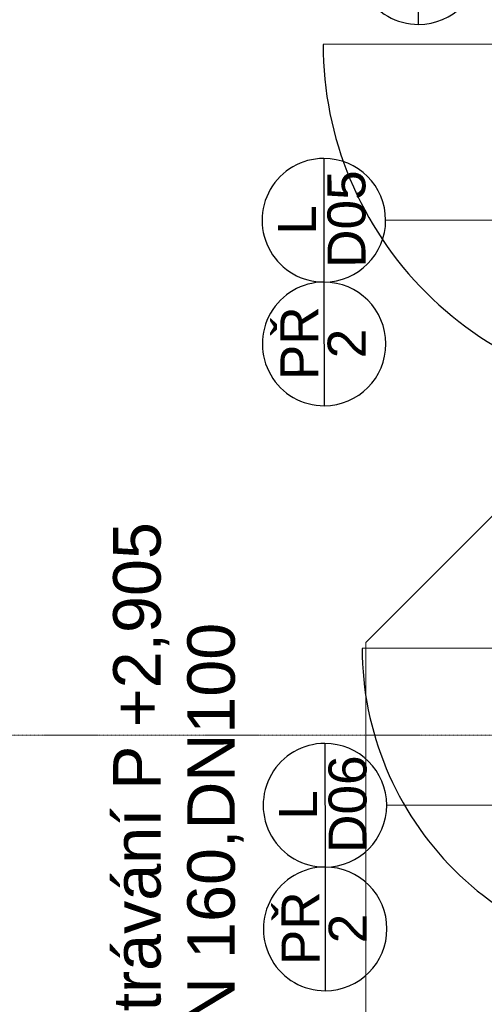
# Model space of a CAD drawing. Header units: millimetres. Extents: x -28761 to 4793, y -4271 to 20239.
# Tile 196 of 256: x -12546 to -11324, y 13847 to 16435. Entities that reach past the tile are written whole.
import ezdxf

# ---------------------------------------------------------------- set-up
doc = ezdxf.new("R2010")
doc.units = ezdxf.units.MM
doc.header["$MEASUREMENT"] = 0
doc.linetypes.add('Čerchovaná S', pattern=[3.5, 1.5, -0.85, 0.3, -0.85])
for name, color, linetype in [('5._POHLED ZÁPADNÍ_1_Anotace - SP', 7, 'Continuous'), ('5._POHLED ZÁPADNÍ_1_Nové_Otvory – Dveře', 7, 'Continuous'), ('5._POHLED ZÁPADNÍ_1_Nové_Otvory – Značky dveří', 7, 'Continuous'), ('5._POHLED ZÁPADNÍ_1_Nové_Otvory – Značky oken', 7, 'Continuous'), ('5._POHLED ZÁPADNÍ_1_Otvory – Značky dveří', 7, 'Continuous'), ('5._POHLED ZÁPADNÍ_1_TZB - kanalizace', 7, 'Continuous'), ('5._POHLED ZÁPADNÍ_1_Značky - řezy', 7, 'Continuous')]:
    doc.layers.add(name, color=color, linetype=linetype)
doc.styles.add('GENEROVANÝ_STYL_1', font='txt')

msp = doc.modelspace()

# ---------------------------------------------------------------- linework, layer by layer
at = {"layer": '5._POHLED ZÁPADNÍ_1_Nové_Otvory – Dveře', "color": 1, "linetype": 'Continuous', "lineweight": 25}
for p, q in [((-10824, 16371.5), (-11748, 16369.8)), ((-10821.1, 14783.9), (-11645.1, 14782.4))]:
    msp.add_line(p, q, dxfattribs=at)
for centre, radius in [((-10824, 16371.5), 924), ((-10821.1, 14783.9), 824)]:
    msp.add_arc(centre, radius, 180.105, 270.105, dxfattribs=at)
at = {"layer": '5._POHLED ZÁPADNÍ_1_Nové_Otvory – Značky dveří', "color": 1, "linetype": 'Continuous', "lineweight": 25}
for p, q in [((-11746, 16070.3), (-11745.4, 15745.3)), ((-11583.2, 15908.1), (-10433.2, 15910.2)), ((-11745.4, 15745.3), (-11744.8, 15420.3)), ((-11743.2, 14532.7), (-11742.6, 14207.7)), ((-11580.4, 14370.5), (-10430.4, 14372.6)), ((-11742.6, 14207.7), (-11742, 13882.7))]:
    msp.add_line(p, q, dxfattribs=at)
at = {"layer": '5._POHLED ZÁPADNÍ_1_Nové_Otvory – Značky dveří', "color": 1, "linetype": 'Continuous', "lineweight": 25, "flags": 128}
for points in [[(-11746, 16070.3, 1), (-11745.4, 15745.3, 1)], [(-11745.4, 15745.3, 1), (-11744.8, 15420.3, 1)], [(-11743.2, 14532.7, 1), (-11742.6, 14207.7, 1)], [(-11742.6, 14207.7, 1), (-11742, 13882.7, 1)]]:
    msp.add_lwpolyline(points, format="xyb", close=True, dxfattribs=at)
at = {"layer": '5._POHLED ZÁPADNÍ_1_Nové_Otvory – Značky oken', "color": 1, "linetype": 'Continuous', "lineweight": 25}
msp.add_line((-11496.6, 16422.7), (-11497.2, 16747.7), dxfattribs=at)
at = {"layer": '5._POHLED ZÁPADNÍ_1_Nové_Otvory – Značky oken', "color": 1, "linetype": 'Continuous', "lineweight": 25, "flags": 128}
msp.add_lwpolyline([(-11496.6, 16422.7, 1), (-11497.2, 16747.7, 1)], format="xyb", close=True, dxfattribs=at)
at = {"layer": '5._POHLED ZÁPADNÍ_1_TZB - kanalizace', "color": 30, "linetype": 'Continuous', "lineweight": 20, "true_color": 0xff6600}
for q in [(-11259, 15174.7), (-11635.6, 11964.3)]:
    msp.add_line((-11635.6, 14798.1), q, dxfattribs=at)
at = {"layer": '5._POHLED ZÁPADNÍ_1_Značky - řezy', "color": 154, "linetype": 'Čerchovaná S', "lineweight": 13}
msp.add_line((-25821.9, 14554.5), (-2556, 14554.5), dxfattribs=at)

# ---------------------------------------------------------------- texts
at = {"layer": '5._POHLED ZÁPADNÍ_1_Anotace - SP', "color": 1, "linetype": 'Continuous', "lineweight": 25, "insert": (-12128.4, 14257.7), "char_height": 125, "attachment_point": 5, "rotation": 90, "line_spacing_factor": 0.936149, "style": 'GENEROVANÝ_STYL_1'}
msp.add_mtext('\\A1;{\\pqc;\\fArial|b0|i0|c238|p38; odvětrávání P +2,905\\P\\pqc;\\fArial|b0|i0|c238|p38;DN \\fArial|b0|i0|c238|p38;160,\\fArial|b0|i0|c238|p38;DN\\fArial|b0|i0|c238|p38;100}', dxfattribs=at)
at = {"layer": '5._POHLED ZÁPADNÍ_1_Otvory – Značky dveří', "color": 1, "linetype": 'Continuous', "lineweight": 25, "char_height": 100, "attachment_point": 4, "rotation": 90.105, "style": 'GENEROVANÝ_STYL_1'}
for s, insert in [('\\A1;{\\pql;\\pt0;\\fArial|b0|i0|c238|p38;D05}', (-11685.4, 15782.7)), ('\\A1;{\\pql;\\pt0;\\fArial|b0|i0|c238|p38;L}', (-11816.3, 15869.7)), ('\\A1;{\\pql;\\pt0;\\fArial|b0|i0|c238|p38;PŘ}', (-11810, 15487.6)), ('\\A1;{\\pql;\\pt0;\\fArial|b0|i0|c238|p38;2}', (-11685.7, 15545)), ('\\A1;{\\pql;\\pt0;\\fArial|b0|i0|c238|p38;D06}', (-11682.5, 14245)), ('\\A1;{\\pql;\\pt0;\\fArial|b0|i0|c238|p38;L}', (-11813.5, 14332.1)), ('\\A1;{\\pql;\\pt0;\\fArial|b0|i0|c238|p38;PŘ}', (-11807.1, 13950)), ('\\A1;{\\pql;\\pt0;\\fArial|b0|i0|c238|p38;2}', (-11682.9, 14007.4))]:
    msp.add_mtext(s, dxfattribs=dict(at, insert=insert))

doc.saveas('drawing.dxf')
